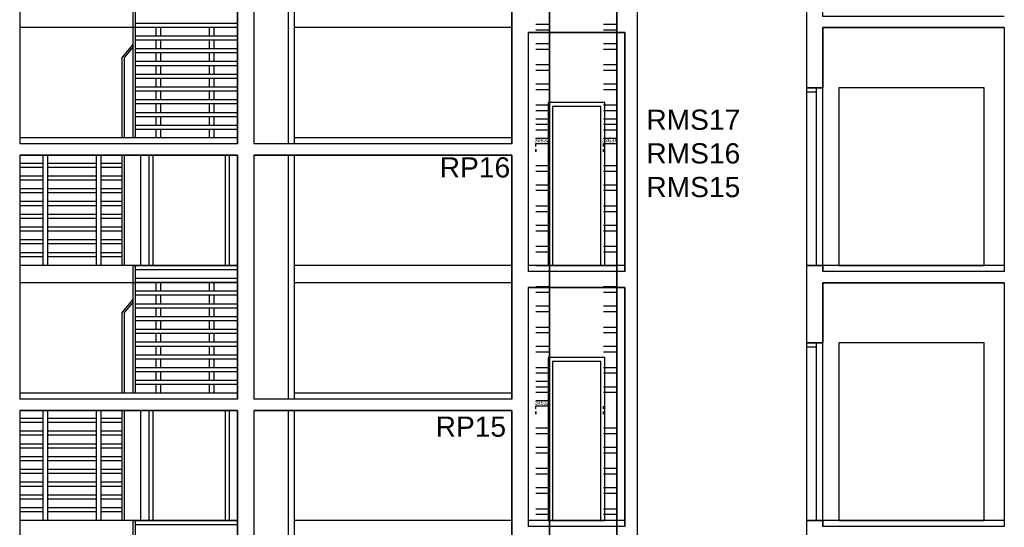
# Model space of a CAD drawing. Header units: millimetres. Extents: x 171 to 266814, y 44 to 350448.
# Tile 76 of 105: x 15024 to 27224, y 86525 to 92812. Entities that reach past the tile are written whole.
import ezdxf

# ---------------------------------------------------------------- set-up
doc = ezdxf.new("R2010")
doc.units = ezdxf.units.MM
doc.header["$LTSCALE"] = 100
doc.linetypes.add('ČÁRKOVANÁ', pattern=[19.05, 12.7, -6.35])
doc.layers.add('DVERE', color=7, linetype='Continuous', true_color=0xf00000)
for name, color, linetype in [('Elektro přívod', 1, 'Continuous'), ('Přípojnice', 202, 'Continuous'), ('TENKA', 253, 'Continuous'), ('TLUSTA', 2, 'Continuous'), ('ŽB', 3, 'Continuous')]:
    doc.layers.add(name, color=color, linetype=linetype)
doc.styles.add('arial', font='arial.ttf', dxfattribs={"width": 0.8, "height": 1})
doc.styles.get("Standard").update_dxf_attribs({"font": 'arial.ttf'})

msp = doc.modelspace()

# ---------------------------------------------------------------- linework, layer by layer
at = {"layer": 'DVERE', "color": 253}
for p, q in [((26973.671, 91968.396), (25173.671, 91968.396)), ((25173.671, 91968.396), (25173.671, 89768.396)), ((26973.671, 89768.396), (26973.671, 91968.396)), ((22273.674, 91788.396), (21573.674, 91788.396)), ((21573.674, 91788.396), (21573.674, 89768.396)), ((22273.674, 89768.396), (22273.674, 91788.396)), ((22223.674, 91738.396), (21623.674, 91738.396)), ((21623.674, 91738.396), (21623.674, 89768.396)), ((22223.674, 89768.396), (22223.674, 91738.396)), ((21573.674, 89768.396), (22273.674, 89768.396)), ((21623.674, 89768.396), (22223.674, 89768.396)), ((25173.671, 89768.396), (26973.671, 89768.396)), ((26973.671, 88808.396), (25173.671, 88808.396)), ((25173.671, 88808.396), (25173.671, 86608.396)), ((26973.671, 86608.396), (26973.671, 88808.396)), ((22273.674, 88628.396), (21573.674, 88628.396)), ((21573.674, 88628.396), (21573.674, 86608.396)), ((22223.674, 88578.396), (21623.674, 88578.396)), ((21623.674, 88578.396), (21623.674, 86608.396)), ((22223.674, 86608.396), (22223.674, 88578.396)), ((22273.674, 86608.396), (22273.674, 88628.396)), ((21573.674, 86608.396), (22273.674, 86608.396)), ((21623.674, 86608.396), (22223.674, 86608.396)), ((25173.671, 86608.396), (26973.671, 86608.396))]:
    msp.add_line(p, q, dxfattribs=at)
for points in [[(17723.671, 91133.396), (17723.671, 89768.396), (16523.671, 89768.396), (16523.671, 91133.396)], [(16623.671, 91133.396), (16623.671, 89768.396), (17623.671, 89768.396), (17623.671, 91133.396)], [(16673.671, 91133.396), (16673.671, 89768.396), (17573.671, 89768.396), (17573.671, 91133.396)], [(17723.671, 87973.396), (17723.671, 86608.396), (16523.671, 86608.396), (16523.671, 87973.396)], [(16623.671, 87973.396), (16623.671, 86608.396), (17623.671, 86608.396), (17623.671, 87973.396)], [(16673.671, 87973.396), (16673.671, 86608.396), (17573.671, 86608.396), (17573.671, 87973.396)]]:
    msp.add_lwpolyline(points, dxfattribs=at)
at = {"layer": 'Přípojnice'}
for p, q in [((21419.523, 92755.722, 100.182), (21586.523, 92755.722, 100.182)), ((22256.523, 92755.722, 100.182), (22423.523, 92755.722, 100.182)), ((21419.523, 92687.722, 100.182), (21586.523, 92687.722, 100.182)), ((22256.523, 92687.722, 100.182), (22423.523, 92687.722, 100.182)), ((21419.523, 92516.722, 32.182), (21586.523, 92516.722, 32.182)), ((22256.523, 92516.722, 32.182), (22423.523, 92516.722, 32.182)), ((21419.523, 92448.722, 32.182), (21586.523, 92448.722, 32.182)), ((22256.523, 92448.722, 32.182), (22423.523, 92448.722, 32.182)), ((21419.523, 92255.722, 100.182), (21586.523, 92255.722, 100.182)), ((22256.523, 92255.722, 100.182), (22423.523, 92255.722, 100.182)), ((21419.523, 92187.722, 100.182), (21586.523, 92187.722, 100.182)), ((22256.523, 92187.722, 100.182), (22423.523, 92187.722, 100.182)), ((21419.523, 92016.722, 32.182), (21586.523, 92016.722, 32.182)), ((22256.523, 92016.722, 32.182), (22423.523, 92016.722, 32.182)), ((21419.523, 91948.722, 32.182), (21586.523, 91948.722, 32.182)), ((22256.523, 91948.722, 32.182), (22423.523, 91948.722, 32.182)), ((21419.523, 91755.722, 100.182), (21586.523, 91755.722, 100.182)), ((22256.523, 91755.722, 100.182), (22423.523, 91755.722, 100.182)), ((21419.523, 91687.722, 100.182), (21586.523, 91687.722, 100.182)), ((22256.523, 91687.722, 100.182), (22423.523, 91687.722, 100.182)), ((21419.523, 91516.722, 32.182), (21586.523, 91516.722, 32.182)), ((22256.523, 91516.722, 32.182), (22423.523, 91516.722, 32.182)), ((21419.523, 91448.722, 32.182), (21586.523, 91448.722, 32.182)), ((22256.523, 91448.722, 32.182), (22423.523, 91448.722, 32.182)), ((21418.523, 91242.722, 66.182), (21418.523, 91276.722, 66.182)), ((21587.523, 91242.722, 66.182), (21587.523, 91276.722, 66.182)), ((22255.523, 91242.722, 66.182), (22255.523, 91276.722, 66.182)), ((22424.523, 91242.722, 66.182), (22424.523, 91276.722, 66.182)), ((21418.523, 91208.722, 49.182), (21418.523, 91174.722, 49.182)), ((21587.523, 91208.722, 49.182), (21587.523, 91174.722, 49.182)), ((22255.523, 91208.722, 49.182), (22255.523, 91174.722, 49.182)), ((22424.523, 91208.722, 49.182), (22424.523, 91174.722, 49.182)), ((21419.523, 91005.722, 100.182), (21586.523, 91005.722, 100.182)), ((21419.523, 90937.722, 100.182), (21586.523, 90937.722, 100.182)), ((22256.523, 91005.722, 100.182), (22423.523, 91005.722, 100.182)), ((22256.523, 90937.722, 100.182), (22423.523, 90937.722, 100.182)), ((21419.523, 90766.722, 32.182), (21586.523, 90766.722, 32.182)), ((21419.523, 90698.722, 32.182), (21586.523, 90698.722, 32.182)), ((22256.523, 90766.722, 32.182), (22423.523, 90766.722, 32.182)), ((22256.523, 90698.722, 32.182), (22423.523, 90698.722, 32.182)), ((21419.523, 90505.722, 100.182), (21586.523, 90505.722, 100.182)), ((21419.523, 90437.722, 100.182), (21586.523, 90437.722, 100.182)), ((22256.523, 90505.722, 100.182), (22423.523, 90505.722, 100.182)), ((22256.523, 90437.722, 100.182), (22423.523, 90437.722, 100.182)), ((21419.523, 90266.722, 32.182), (21586.523, 90266.722, 32.182)), ((21419.523, 90198.722, 32.182), (21586.523, 90198.722, 32.182)), ((22256.523, 90266.722, 32.182), (22423.523, 90266.722, 32.182)), ((22256.523, 90198.722, 32.182), (22423.523, 90198.722, 32.182)), ((21419.523, 90005.722, 100.182), (21586.523, 90005.722, 100.182)), ((21419.523, 89937.722, 100.182), (21586.523, 89937.722, 100.182)), ((22256.523, 90005.722, 100.182), (22423.523, 90005.722, 100.182)), ((22256.523, 89937.722, 100.182), (22423.523, 89937.722, 100.182)), ((21419.523, 89766.722, 32.182), (21586.523, 89766.722, 32.182)), ((21419.523, 89698.722, 32.182), (21586.523, 89698.722, 32.182)), ((22256.523, 89766.722, 32.182), (22423.523, 89766.722, 32.182)), ((22256.523, 89698.722, 32.182), (22423.523, 89698.722, 32.182)), ((21419.523, 89505.722, 100.182), (21586.523, 89505.722, 100.182)), ((21419.523, 89437.722, 100.182), (21586.523, 89437.722, 100.182)), ((22256.523, 89505.722, 100.182), (22423.523, 89505.722, 100.182)), ((22256.523, 89437.722, 100.182), (22423.523, 89437.722, 100.182)), ((21419.523, 89266.722, 32.182), (21586.523, 89266.722, 32.182)), ((21419.523, 89198.722, 32.182), (21586.523, 89198.722, 32.182)), ((22256.523, 89266.722, 32.182), (22423.523, 89266.722, 32.182)), ((22256.523, 89198.722, 32.182), (22423.523, 89198.722, 32.182)), ((21419.523, 89005.722, 100.182), (21586.523, 89005.722, 100.182)), ((22256.523, 89005.722, 100.182), (22423.523, 89005.722, 100.182)), ((21419.523, 88937.722, 100.182), (21586.523, 88937.722, 100.182)), ((22256.523, 88937.722, 100.182), (22423.523, 88937.722, 100.182)), ((21419.523, 88766.722, 32.182), (21586.523, 88766.722, 32.182)), ((21419.523, 88698.722, 32.182), (21586.523, 88698.722, 32.182)), ((22256.523, 88766.722, 32.182), (22423.523, 88766.722, 32.182)), ((22256.523, 88698.722, 32.182), (22423.523, 88698.722, 32.182)), ((21419.523, 88505.722, 100.182), (21586.523, 88505.722, 100.182)), ((22256.523, 88505.722, 100.182), (22423.523, 88505.722, 100.182)), ((21419.523, 88437.722, 100.182), (21586.523, 88437.722, 100.182)), ((22256.523, 88437.722, 100.182), (22423.523, 88437.722, 100.182)), ((21419.523, 88266.722, 32.182), (21586.523, 88266.722, 32.182)), ((22256.523, 88266.722, 32.182), (22423.523, 88266.722, 32.182)), ((21419.523, 88198.722, 32.182), (21586.523, 88198.722, 32.182)), ((22256.523, 88198.722, 32.182), (22423.523, 88198.722, 32.182)), ((21418.523, 87992.722, 66.182), (21418.523, 88026.722, 66.182)), ((21587.523, 87992.722, 66.182), (21587.523, 88026.722, 66.182)), ((22255.523, 87992.722, 66.182), (22255.523, 88026.722, 66.182)), ((22424.523, 87992.722, 66.182), (22424.523, 88026.722, 66.182)), ((21418.523, 87958.722, 49.182), (21418.523, 87924.722, 49.182)), ((21587.523, 87958.722, 49.182), (21587.523, 87924.722, 49.182)), ((22255.523, 87958.722, 49.182), (22255.523, 87924.722, 49.182)), ((22424.523, 87958.722, 49.182), (22424.523, 87924.722, 49.182)), ((21419.523, 87755.722, 100.182), (21586.523, 87755.722, 100.182)), ((22256.523, 87755.722, 100.182), (22423.523, 87755.722, 100.182)), ((21419.523, 87687.722, 100.182), (21586.523, 87687.722, 100.182)), ((22256.523, 87687.722, 100.182), (22423.523, 87687.722, 100.182)), ((21419.523, 87516.722, 32.182), (21586.523, 87516.722, 32.182)), ((22256.523, 87516.722, 32.182), (22423.523, 87516.722, 32.182)), ((21419.523, 87448.722, 32.182), (21586.523, 87448.722, 32.182)), ((22256.523, 87448.722, 32.182), (22423.523, 87448.722, 32.182)), ((21419.523, 87255.722, 100.182), (21586.523, 87255.722, 100.182)), ((22256.523, 87255.722, 100.182), (22423.523, 87255.722, 100.182)), ((21419.523, 87187.722, 100.182), (21586.523, 87187.722, 100.182)), ((22256.523, 87187.722, 100.182), (22423.523, 87187.722, 100.182)), ((21419.523, 87016.722, 32.182), (21586.523, 87016.722, 32.182)), ((22256.523, 87016.722, 32.182), (22423.523, 87016.722, 32.182)), ((21419.523, 86948.722, 32.182), (21586.523, 86948.722, 32.182)), ((22256.523, 86948.722, 32.182), (22423.523, 86948.722, 32.182)), ((21419.523, 86755.722, 100.182), (21586.523, 86755.722, 100.182)), ((22256.523, 86755.722, 100.182), (22423.523, 86755.722, 100.182)), ((21419.523, 86687.722, 100.182), (21586.523, 86687.722, 100.182)), ((22256.523, 86687.722, 100.182), (22423.523, 86687.722, 100.182))]:
    msp.add_line(p, q, dxfattribs=at)
at = {"layer": 'Přípojnice', "color": 3}
for p, q in [((21419.523, 91584.722, 132.364), (21586.523, 91584.722, 132.364)), ((21419.523, 91516.722, 132.364), (21586.523, 91516.722, 132.364)), ((22256.523, 91584.722, 32.182), (22423.523, 91584.722, 32.182)), ((22256.523, 91516.722, 32.182), (22423.523, 91516.722, 32.182)), ((21419.523, 91345.722, 64.364), (21586.523, 91345.722, 64.364)), ((21419.523, 91277.722, 64.364), (21586.523, 91277.722, 64.364)), ((22256.523, 91345.722, -35.818), (22423.523, 91345.722, -35.818)), ((22256.523, 91277.722, -35.818), (22423.523, 91277.722, -35.818)), ((21419.523, 88334.722, 132.364), (21586.523, 88334.722, 132.364)), ((21419.523, 88266.722, 132.364), (21586.523, 88266.722, 132.364)), ((21419.523, 88095.722, 64.364), (21586.523, 88095.722, 64.364)), ((21419.523, 88027.722, 64.364), (21586.523, 88027.722, 64.364))]:
    msp.add_line(p, q, dxfattribs=at)
at = {"layer": 'Přípojnice'}
for points in [[(21587.523, 91225.722, 32.182), (21587.523, 94475.722, 32.182), (21587.523, 94475.722, 100.182), (21587.523, 91225.722, 100.182)], [(22424.523, 91225.722, 32.182), (22424.523, 94475.722, 32.182), (22424.523, 94475.722, 100.182), (22424.523, 91225.722, 100.182)], [(21587.523, 87975.722, 32.182), (21587.523, 91225.722, 32.182), (21587.523, 91225.722, 100.182), (21587.523, 87975.722, 100.182)], [(22424.523, 87975.722, 32.182), (22424.523, 91225.722, 32.182), (22424.523, 91225.722, 100.182), (22424.523, 87975.722, 100.182)], [(21587.523, 84725.722, 32.182), (21587.523, 87975.722, 32.182), (21587.523, 87975.722, 100.182), (21587.523, 84725.722, 100.182)], [(22424.523, 84725.722, 32.182), (22424.523, 87975.722, 32.182), (22424.523, 87975.722, 100.182), (22424.523, 84725.722, 100.182)]]:
    msp.add_polyline3d(points, dxfattribs=at)
at = {"layer": 'Přípojnice', "extrusion": (1, 1.77574e-15, -6.12323e-17)}
for centre in [(91191.722, 66.182, 21418.523), (91191.722, 66.182, 21587.523), (91191.722, 66.182, 22255.523), (91191.722, 66.182, 22424.523)]:
    msp.add_circle(centre, 17, dxfattribs=at)
at = {"layer": 'Přípojnice', "extrusion": (1, 1.65327e-15, -6.12323e-17)}
for centre in [(87941.722, 66.182, 21418.523), (87941.722, 66.182, 21587.523), (87941.722, 66.182, 22255.523), (87941.722, 66.182, 22424.523)]:
    msp.add_circle(centre, 17, dxfattribs=at)
at = {"layer": 'TENKA', "color": 253}
for p, q in [((17723.671, 92713.396), (15023.671, 92713.396)), ((24898.671, 91968.396), (24773.671, 91968.396)), ((24973.671, 91968.396), (24773.671, 91968.396)), ((24773.671, 91968.396), (24773.671, 89768.396)), ((24773.671, 91918.396), (24898.671, 91918.396)), ((24898.671, 89768.396), (24898.671, 91968.396)), ((24973.671, 89768.396), (24973.671, 91968.396)), ((24773.671, 91788.396), (24773.671, 91738.396)), ((24898.671, 91738.396), (24898.671, 91788.396)), ((17723.671, 91273.396), (15023.671, 91273.396)), ((21123.671, 91273.396), (18423.671, 91273.396)), ((17723.671, 89768.396), (15023.671, 89768.396)), ((22523.671, 89693.396), (21323.671, 89693.396)), ((24773.671, 89768.396), (24973.671, 89768.396)), ((24973.671, 89768.396), (24973.671, 89693.396)), ((27223.671, 89693.396), (24973.671, 89693.396)), ((17723.671, 89553.396), (15023.671, 89553.396)), ((24898.671, 88808.396), (24773.671, 88808.396)), ((24973.671, 88808.396), (24773.671, 88808.396)), ((24773.671, 88808.396), (24773.671, 86608.396)), ((24773.671, 88758.396), (24898.671, 88758.396)), ((24898.671, 86608.396), (24898.671, 88808.396)), ((24973.671, 86608.396), (24973.671, 88808.396)), ((24773.671, 88628.396), (24773.671, 88578.396)), ((24898.671, 88578.396), (24898.671, 88628.396)), ((17723.671, 88113.396), (15023.671, 88113.396)), ((21123.671, 88113.396), (18423.671, 88113.396)), ((17723.671, 86608.396), (15023.671, 86608.396)), ((22523.671, 86533.396), (21323.671, 86533.396)), ((24773.671, 86608.396), (24973.671, 86608.396)), ((24973.671, 86608.396), (24973.671, 86533.396)), ((27223.671, 86533.396), (24973.671, 86533.396))]:
    msp.add_line(p, q, dxfattribs=at)
at = {"layer": 'TENKA', "color": 253, "linetype": 'ČÁRKOVANÁ', "ltscale": 10}
for p, q in [((21123.671, 92713.396), (18423.671, 92713.396)), ((21123.671, 89768.396), (18423.671, 89768.396)), ((21123.671, 89553.396), (18423.671, 89553.396)), ((21123.671, 86608.396), (18423.671, 86608.396))]:
    msp.add_line(p, q, dxfattribs=at)
at = {"layer": 'TENKA', "color": 253}
for points in [[(16423.671, 92928.396), (16423.671, 91348.396)], [(16453.671, 92928.396), (16453.671, 91348.396)], [(16453.671, 92770.396), (17723.671, 92770.396)], [(16453.671, 92720.396), (17723.671, 92720.396)], [(16713.671, 92612.396), (16713.671, 92720.396)], [(16773.671, 92612.396), (16773.671, 92720.396)], [(17373.671, 92612.396), (17373.671, 92720.396)], [(17433.671, 92612.396), (17433.671, 92720.396)], [(16423.671, 92713.396), (15023.671, 92713.396)], [(16453.671, 92612.396), (17723.671, 92612.396)], [(16423.671, 92506.396), (16293.671, 92348.396)], [(16453.671, 92562.396), (17723.671, 92562.396)], [(16713.671, 92454.396), (16713.671, 92562.396)], [(16773.671, 92454.396), (16773.671, 92562.396)], [(17373.671, 92454.396), (17373.671, 92562.396)], [(17433.671, 92454.396), (17433.671, 92562.396)], [(16423.671, 92469.934), (16323.671, 92348.396)], [(16453.671, 92454.396), (17723.671, 92454.396)], [(16453.671, 92404.396), (17723.671, 92404.396)], [(16713.671, 92296.396), (16713.671, 92404.396)], [(16773.671, 92296.396), (16773.671, 92404.396)], [(17373.671, 92296.396), (17373.671, 92404.396)], [(17433.671, 92296.396), (17433.671, 92404.396)], [(16293.671, 91348.396), (16293.671, 92348.396)], [(16323.671, 91348.396), (16323.671, 92348.396)], [(16453.671, 92296.396), (17723.671, 92296.396)], [(16453.671, 92246.396), (17723.671, 92246.396)], [(16713.671, 92138.396), (16713.671, 92246.396)], [(16773.671, 92138.396), (16773.671, 92246.396)], [(17373.671, 92138.396), (17373.671, 92246.396)], [(17433.671, 92138.396), (17433.671, 92246.396)], [(16453.671, 92138.396), (17723.671, 92138.396)], [(16453.671, 92088.396), (17723.671, 92088.396)], [(16713.671, 91980.396), (16713.671, 92088.396)], [(16773.671, 91980.396), (16773.671, 92088.396)], [(17373.671, 91980.396), (17373.671, 92088.396)], [(17433.671, 91980.396), (17433.671, 92088.396)], [(16453.671, 91980.396), (17723.671, 91980.396)], [(16453.671, 91930.396), (17723.671, 91930.396)], [(16713.671, 91822.396), (16713.671, 91930.396)], [(16773.671, 91822.396), (16773.671, 91930.396)], [(17373.671, 91822.396), (17373.671, 91930.396)], [(17433.671, 91822.396), (17433.671, 91930.396)], [(16453.671, 91822.396), (17723.671, 91822.396)], [(16453.671, 91772.396), (17723.671, 91772.396)], [(16713.671, 91664.396), (16713.671, 91772.396)], [(16773.671, 91664.396), (16773.671, 91772.396)], [(17373.671, 91664.396), (17373.671, 91772.396)], [(17433.671, 91664.396), (17433.671, 91772.396)], [(16453.671, 91664.396), (17723.671, 91664.396)], [(16453.671, 91614.396), (17723.671, 91614.396)], [(16453.671, 91506.396), (17723.671, 91506.396)], [(16713.671, 91506.396), (16713.671, 91614.396)], [(16773.671, 91506.396), (16773.671, 91614.396)], [(17373.671, 91506.396), (17373.671, 91614.396)], [(17433.671, 91506.396), (17433.671, 91614.396)], [(16453.671, 91456.396), (17723.671, 91456.396)], [(16713.671, 91348.396), (16713.671, 91456.396)], [(16773.671, 91348.396), (16773.671, 91456.396)], [(17373.671, 91348.396), (17373.671, 91456.396)], [(17433.671, 91348.396), (17433.671, 91456.396)], [(15313.671, 91032.396), (15023.671, 91032.396)], [(15313.671, 89768.396), (15313.671, 91133.396)], [(15373.671, 89768.396), (15373.671, 91133.396)], [(15973.671, 91032.396), (15373.671, 91032.396)], [(15973.671, 89768.396), (15973.671, 91133.396)], [(16033.671, 89768.396), (16033.671, 91133.396)], [(16293.671, 91032.396), (16033.671, 91032.396)], [(16293.671, 89768.396), (16293.671, 91133.396)], [(16323.671, 89768.396), (16323.671, 91133.396)], [(15313.671, 90982.396), (15023.671, 90982.396)], [(15973.671, 90982.396), (15373.671, 90982.396)], [(16293.671, 90982.396), (16033.671, 90982.396)], [(15313.671, 90874.396), (15023.671, 90874.396)], [(15313.671, 90824.396), (15023.671, 90824.396)], [(15973.671, 90874.396), (15373.671, 90874.396)], [(15973.671, 90824.396), (15373.671, 90824.396)], [(16293.671, 90874.396), (16033.671, 90874.396)], [(16293.671, 90824.396), (16033.671, 90824.396)], [(15313.671, 90716.396), (15023.671, 90716.396)], [(15313.671, 90666.396), (15023.671, 90666.396)], [(15973.671, 90716.396), (15373.671, 90716.396)], [(15973.671, 90666.396), (15373.671, 90666.396)], [(16293.671, 90716.396), (16033.671, 90716.396)], [(16293.671, 90666.396), (16033.671, 90666.396)], [(15313.671, 90558.396), (15023.671, 90558.396)], [(15973.671, 90558.396), (15373.671, 90558.396)], [(16293.671, 90558.396), (16033.671, 90558.396)], [(15313.671, 90508.396), (15023.671, 90508.396)], [(15973.671, 90508.396), (15373.671, 90508.396)], [(16293.671, 90508.396), (16033.671, 90508.396)], [(15313.671, 90400.396), (15023.671, 90400.396)], [(15313.671, 90350.396), (15023.671, 90350.396)], [(15973.671, 90400.396), (15373.671, 90400.396)], [(15973.671, 90350.396), (15373.671, 90350.396)], [(16293.671, 90400.396), (16033.671, 90400.396)], [(16293.671, 90350.396), (16033.671, 90350.396)], [(15313.671, 90242.396), (15023.671, 90242.396)], [(15313.671, 90192.396), (15023.671, 90192.396)], [(15973.671, 90242.396), (15373.671, 90242.396)], [(15973.671, 90192.396), (15373.671, 90192.396)], [(16293.671, 90242.396), (16033.671, 90242.396)], [(16293.671, 90192.396), (16033.671, 90192.396)], [(15313.671, 90084.396), (15023.671, 90084.396)], [(15973.671, 90084.396), (15373.671, 90084.396)], [(16293.671, 90084.396), (16033.671, 90084.396)], [(15313.671, 90034.396), (15023.671, 90034.396)], [(15313.671, 89926.396), (15023.671, 89926.396)], [(15973.671, 90034.396), (15373.671, 90034.396)], [(15973.671, 89926.396), (15373.671, 89926.396)], [(16293.671, 90034.396), (16033.671, 90034.396)], [(16293.671, 89926.396), (16033.671, 89926.396)], [(15313.671, 89876.396), (15023.671, 89876.396)], [(15973.671, 89876.396), (15373.671, 89876.396)], [(16293.671, 89876.396), (16033.671, 89876.396)], [(16423.671, 89768.396), (15023.671, 89768.396)], [(16423.671, 89768.396), (16423.671, 88188.396)], [(16423.671, 89768.396), (17723.671, 89768.396)], [(16453.671, 89768.396), (16453.671, 88188.396)], [(16453.671, 89718.396), (17723.671, 89718.396)], [(16423.671, 89553.396), (15023.671, 89553.396)], [(16453.671, 89610.396), (17723.671, 89610.396)], [(16453.671, 89560.396), (17723.671, 89560.396)], [(16713.671, 89452.396), (16713.671, 89560.396)], [(16773.671, 89452.396), (16773.671, 89560.396)], [(17373.671, 89452.396), (17373.671, 89560.396)], [(17433.671, 89452.396), (17433.671, 89560.396)], [(16453.671, 89452.396), (17723.671, 89452.396)], [(16423.671, 89346.396), (16293.671, 89188.396)], [(16423.671, 89309.934), (16323.671, 89188.396)], [(16453.671, 89402.396), (17723.671, 89402.396)], [(16713.671, 89294.396), (16713.671, 89402.396)], [(16773.671, 89294.396), (16773.671, 89402.396)], [(17373.671, 89294.396), (17373.671, 89402.396)], [(17433.671, 89294.396), (17433.671, 89402.396)], [(16293.671, 88188.396), (16293.671, 89188.396)], [(16323.671, 88188.396), (16323.671, 89188.396)], [(16453.671, 89294.396), (17723.671, 89294.396)], [(16453.671, 89244.396), (17723.671, 89244.396)], [(16713.671, 89136.396), (16713.671, 89244.396)], [(16773.671, 89136.396), (16773.671, 89244.396)], [(17373.671, 89136.396), (17373.671, 89244.396)], [(17433.671, 89136.396), (17433.671, 89244.396)], [(16453.671, 89136.396), (17723.671, 89136.396)], [(16453.671, 89086.396), (17723.671, 89086.396)], [(16713.671, 88978.396), (16713.671, 89086.396)], [(16773.671, 88978.396), (16773.671, 89086.396)], [(17373.671, 88978.396), (17373.671, 89086.396)], [(17433.671, 88978.396), (17433.671, 89086.396)], [(16453.671, 88978.396), (17723.671, 88978.396)], [(16453.671, 88928.396), (17723.671, 88928.396)], [(16453.671, 88820.396), (17723.671, 88820.396)], [(16713.671, 88820.396), (16713.671, 88928.396)], [(16773.671, 88820.396), (16773.671, 88928.396)], [(17373.671, 88820.396), (17373.671, 88928.396)], [(17433.671, 88820.396), (17433.671, 88928.396)], [(16453.671, 88770.396), (17723.671, 88770.396)], [(16713.671, 88662.396), (16713.671, 88770.396)], [(16773.671, 88662.396), (16773.671, 88770.396)], [(17373.671, 88662.396), (17373.671, 88770.396)], [(17433.671, 88662.396), (17433.671, 88770.396)], [(16453.671, 88662.396), (17723.671, 88662.396)], [(16453.671, 88612.396), (17723.671, 88612.396)], [(16713.671, 88504.396), (16713.671, 88612.396)], [(16773.671, 88504.396), (16773.671, 88612.396)], [(17373.671, 88504.396), (17373.671, 88612.396)], [(17433.671, 88504.396), (17433.671, 88612.396)], [(16453.671, 88504.396), (17723.671, 88504.396)], [(16453.671, 88454.396), (17723.671, 88454.396)], [(16713.671, 88346.396), (16713.671, 88454.396)], [(16773.671, 88346.396), (16773.671, 88454.396)], [(17373.671, 88346.396), (17373.671, 88454.396)], [(17433.671, 88346.396), (17433.671, 88454.396)], [(16453.671, 88346.396), (17723.671, 88346.396)], [(16453.671, 88296.396), (17723.671, 88296.396)], [(16713.671, 88188.396), (16713.671, 88296.396)], [(16773.671, 88188.396), (16773.671, 88296.396)], [(17373.671, 88188.396), (17373.671, 88296.396)], [(17433.671, 88188.396), (17433.671, 88296.396)], [(15313.671, 86608.396), (15313.671, 87973.396)], [(15373.671, 86608.396), (15373.671, 87973.396)], [(15973.671, 86608.396), (15973.671, 87973.396)], [(16033.671, 86608.396), (16033.671, 87973.396)], [(16293.671, 86608.396), (16293.671, 87973.396)], [(16323.671, 86608.396), (16323.671, 87973.396)], [(15313.671, 87872.396), (15023.671, 87872.396)], [(15973.671, 87872.396), (15373.671, 87872.396)], [(16293.671, 87872.396), (16033.671, 87872.396)], [(15313.671, 87822.396), (15023.671, 87822.396)], [(15973.671, 87822.396), (15373.671, 87822.396)], [(16293.671, 87822.396), (16033.671, 87822.396)], [(15313.671, 87714.396), (15023.671, 87714.396)], [(15313.671, 87664.396), (15023.671, 87664.396)], [(15973.671, 87714.396), (15373.671, 87714.396)], [(15973.671, 87664.396), (15373.671, 87664.396)], [(16293.671, 87714.396), (16033.671, 87714.396)], [(16293.671, 87664.396), (16033.671, 87664.396)], [(15313.671, 87556.396), (15023.671, 87556.396)], [(15313.671, 87506.396), (15023.671, 87506.396)], [(15973.671, 87556.396), (15373.671, 87556.396)], [(15973.671, 87506.396), (15373.671, 87506.396)], [(16293.671, 87556.396), (16033.671, 87556.396)], [(16293.671, 87506.396), (16033.671, 87506.396)], [(15313.671, 87398.396), (15023.671, 87398.396)], [(15973.671, 87398.396), (15373.671, 87398.396)], [(16293.671, 87398.396), (16033.671, 87398.396)], [(15313.671, 87348.396), (15023.671, 87348.396)], [(15313.671, 87240.396), (15023.671, 87240.396)], [(15973.671, 87348.396), (15373.671, 87348.396)], [(15973.671, 87240.396), (15373.671, 87240.396)], [(16293.671, 87348.396), (16033.671, 87348.396)], [(16293.671, 87240.396), (16033.671, 87240.396)], [(15313.671, 87190.396), (15023.671, 87190.396)], [(15973.671, 87190.396), (15373.671, 87190.396)], [(16293.671, 87190.396), (16033.671, 87190.396)], [(15313.671, 87082.396), (15023.671, 87082.396)], [(15313.671, 87032.396), (15023.671, 87032.396)], [(15973.671, 87082.396), (15373.671, 87082.396)], [(15973.671, 87032.396), (15373.671, 87032.396)], [(16293.671, 87082.396), (16033.671, 87082.396)], [(16293.671, 87032.396), (16033.671, 87032.396)], [(15313.671, 86924.396), (15023.671, 86924.396)], [(15313.671, 86874.396), (15023.671, 86874.396)], [(15973.671, 86924.396), (15373.671, 86924.396)], [(15973.671, 86874.396), (15373.671, 86874.396)], [(16293.671, 86924.396), (16033.671, 86924.396)], [(16293.671, 86874.396), (16033.671, 86874.396)], [(15313.671, 86766.396), (15023.671, 86766.396)], [(15973.671, 86766.396), (15373.671, 86766.396)], [(16293.671, 86766.396), (16033.671, 86766.396)], [(15313.671, 86716.396), (15023.671, 86716.396)], [(15973.671, 86716.396), (15373.671, 86716.396)], [(16293.671, 86716.396), (16033.671, 86716.396)], [(16423.671, 86608.396), (15023.671, 86608.396)], [(16423.671, 86608.396), (16423.671, 85028.396)], [(16423.671, 86608.396), (17723.671, 86608.396)], [(16453.671, 86608.396), (16453.671, 85028.396)], [(16453.671, 86558.396), (17723.671, 86558.396)]]:
    msp.add_lwpolyline(points, dxfattribs=at)
at = {"layer": 'TLUSTA', "color": 253}
for p, q in [((15023.671, 94293.396), (15023.671, 91273.396)), ((17723.671, 94293.396), (17723.671, 91273.396)), ((17923.671, 94293.396), (17923.671, 91273.396)), ((18348.671, 94293.396), (18348.671, 91273.396)), ((18423.671, 94293.396), (18423.671, 91273.396)), ((21123.671, 94293.396), (21123.671, 91273.396)), ((21123.671, 94293.396), (21123.671, 91273.396)), ((24773.671, 92928.396), (24773.671, 91968.396)), ((21323.671, 92653.396), (21323.671, 89693.396)), ((22523.671, 92653.396), (21323.671, 92653.396)), ((22523.671, 92653.396), (22523.671, 89693.396)), ((27223.671, 92713.396), (24973.671, 92713.396)), ((24973.671, 92713.396), (24973.671, 91968.396)), ((24773.671, 91968.396), (24973.671, 91968.396)), ((17723.671, 91348.396), (15023.671, 91348.396)), ((18423.671, 91273.396), (17923.671, 91273.396)), ((21123.671, 91348.396), (18423.671, 91348.396)), ((17723.671, 91133.396), (15023.671, 91133.396)), ((15023.671, 91133.396), (15023.671, 88113.396)), ((17723.671, 91133.396), (17723.671, 88113.396)), ((21123.671, 91133.396), (17923.671, 91133.396)), ((17923.671, 91133.396), (17923.671, 88113.396)), ((18348.671, 91133.396), (18348.671, 88113.396)), ((18423.671, 91133.396), (18423.671, 88113.396)), ((21123.671, 91133.396), (21123.671, 88113.396)), ((21123.671, 91133.396), (21123.671, 88113.396)), ((22523.671, 89768.396), (21323.671, 89768.396)), ((24773.671, 89768.396), (24773.671, 88808.396)), ((27223.671, 89768.396), (24973.671, 89768.396)), ((27223.671, 89553.396), (24973.671, 89553.396)), ((24973.671, 89553.396), (24973.671, 88808.396)), ((21323.671, 89493.396), (21323.671, 86533.396)), ((22523.671, 89493.396), (21323.671, 89493.396)), ((22523.671, 89493.396), (22523.671, 86533.396)), ((24773.671, 88808.396), (24973.671, 88808.396)), ((17723.671, 88188.396), (15023.671, 88188.396)), ((18423.671, 88113.396), (17923.671, 88113.396)), ((21123.671, 88188.396), (18423.671, 88188.396)), ((17723.671, 87973.396), (15023.671, 87973.396)), ((15023.671, 87973.396), (15023.671, 84953.396)), ((17723.671, 87973.396), (17723.671, 84953.396)), ((21123.671, 87973.396), (17923.671, 87973.396)), ((17923.671, 87973.396), (17923.671, 84953.396)), ((18348.671, 87973.396), (18348.671, 84953.396)), ((18423.671, 87973.396), (18423.671, 84953.396)), ((21123.671, 87973.396), (21123.671, 84953.396)), ((21123.671, 87973.396), (21123.671, 84953.396)), ((22523.671, 86608.396), (21323.671, 86608.396)), ((24773.671, 86608.396), (24773.671, 85648.396)), ((27223.671, 86608.396), (24973.671, 86608.396))]:
    msp.add_line(p, q, dxfattribs=at)
at = {"layer": 'ŽB', "color": 253}
for p, q in [((22673.671, 99173.396), (22673.671, 30608.396)), ((27223.671, 92713.396), (27223.671, 89693.396)), ((27223.671, 89553.396), (27223.671, 86533.396))]:
    msp.add_line(p, q, dxfattribs=at)
for points in [[(22673.671, 98973.396), (22673.671, 32908.396), (22523.671, 32908.396), (22523.671, 36143.396)], [(15023.671, 94293.396), (15023.671, 91273.396)], [(17723.671, 91273.396), (17723.671, 94293.396)], [(17923.671, 94293.396), (17923.671, 91273.396)], [(21123.671, 91273.396), (21123.671, 94293.396)], [(27223.671, 92853.396), (24973.671, 92853.396), (24973.671, 92928.396), (24773.671, 92928.396), (24773.671, 91968.396), (24773.671, 91968.396), (24973.671, 91968.396), (24973.671, 92713.396), (27223.671, 92713.396)], [(21323.671, 92653.396), (21323.671, 89693.396)], [(21323.671, 92653.396), (22523.671, 92653.396)], [(22523.671, 89693.396), (22523.671, 92653.396)], [(27223.671, 92713.396), (27223.671, 89693.396)], [(17723.671, 91273.396), (17723.671, 91273.396), (15023.671, 91273.396)], [(21123.671, 91273.396), (17923.671, 91273.396)], [(15023.671, 91133.396), (15023.671, 88113.396)], [(15023.671, 91133.396), (17723.671, 91133.396)], [(17723.671, 88113.396), (17723.671, 91133.396)], [(17923.671, 91133.396), (17923.671, 88113.396)], [(17923.671, 91133.396), (21123.671, 91133.396)], [(21123.671, 88113.396), (21123.671, 91133.396)], [(22523.671, 89693.396), (21323.671, 89693.396)], [(27223.671, 89693.396), (24973.671, 89693.396), (24973.671, 89768.396), (24773.671, 89768.396), (24773.671, 88808.396), (24773.671, 88808.396), (24973.671, 88808.396), (24973.671, 89553.396), (27223.671, 89553.396)], [(27223.671, 89553.396), (27223.671, 86533.396)], [(21323.671, 89493.396), (21323.671, 86533.396)], [(21323.671, 89493.396), (22523.671, 89493.396)], [(22523.671, 86533.396), (22523.671, 89493.396)], [(17723.671, 88113.396), (17723.671, 88113.396), (15023.671, 88113.396)], [(21123.671, 88113.396), (17923.671, 88113.396)], [(15023.671, 87973.396), (15023.671, 84953.396)], [(15023.671, 87973.396), (17723.671, 87973.396)], [(17723.671, 84953.396), (17723.671, 87973.396)], [(17923.671, 87973.396), (17923.671, 84953.396)], [(17923.671, 87973.396), (21123.671, 87973.396)], [(21123.671, 84953.396), (21123.671, 87973.396)], [(22523.671, 86533.396), (21323.671, 86533.396)], [(27223.671, 86533.396), (24973.671, 86533.396), (24973.671, 86608.396), (24773.671, 86608.396), (24773.671, 85648.396), (24773.671, 85648.396), (24973.671, 85648.396), (24973.671, 86393.396), (27223.671, 86393.396)]]:
    msp.add_lwpolyline(points, dxfattribs=at)

# ---------------------------------------------------------------- texts
at = {"layer": 'Elektro přívod', "lineweight": -3, "char_height": 250, "width": 62288.13584, "attachment_point": 1}
for s, insert in [('RMS17\\PRMS16\\PRMS15', (22787.805, 91698.113)), ('RP16', (20227.765, 91108.007)), ('RP15', (20176.77, 87897.072))]:
    msp.add_mtext(s, dxfattribs=dict(at, insert=insert))
at = {"layer": 'Přípojnice', "color": 3, "style": 'arial'}
for p in [(21403.148, 91291.837, 132.364), (22240.148, 91291.837, 32.182), (21403.148, 88041.837, 132.364)]:
    msp.add_text('3x63A', height=50, dxfattribs=at).set_placement(p)

doc.saveas('drawing.dxf')
